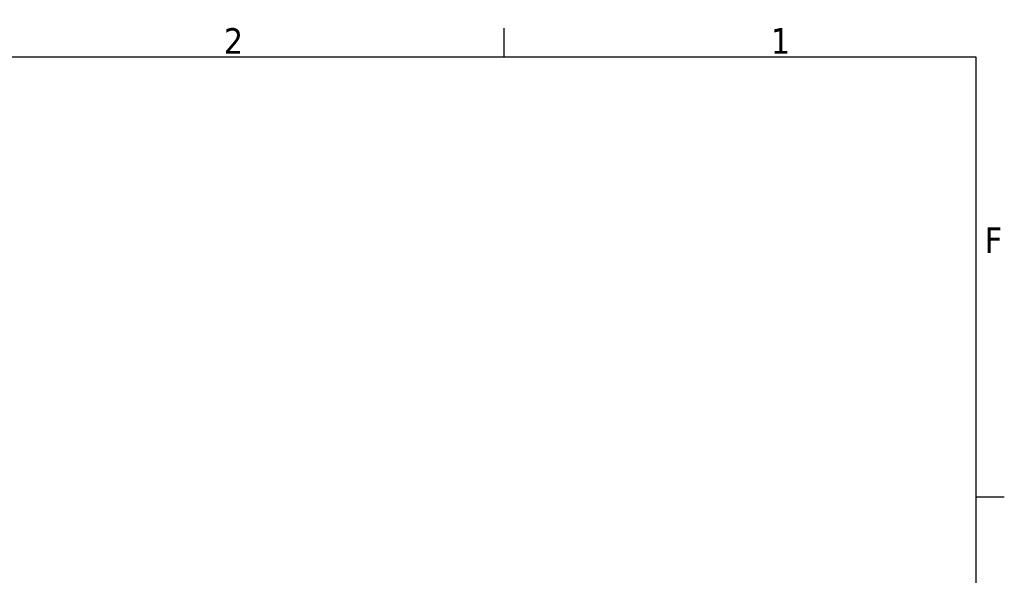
# Model space of a CAD drawing. Header units: millimetres. Extents: x 0 to 7128, y 0 to 5040.
# Tile 93 of 93: x 5445 to 7055, y 4072 to 4981. Entities that reach past the tile are written whole.
import ezdxf

# ---------------------------------------------------------------- set-up
doc = ezdxf.new("R2010")
doc.units = ezdxf.units.MM
doc.header["$LTSCALE"] = 12
doc.layers.get('0').update_dxf_attribs({"lineweight": 25})
doc.layers.add('Geometria schizzo (ISO)', color=7, linetype='Continuous', lineweight=25)
doc.layers.add('Simbolo (ISO)', color=7, linetype='Continuous', lineweight=25)
doc.styles.add('Testo nota (ISO)', font='tahoma.ttf')

# ---------------------------------------------------------------- blocks, each defined once
blk = doc.blocks.new('Bordi Bordo di default')
at = {"layer": 'Geometria schizzo (ISO)'}
for p, q in [((519.75, 410), (519.75, 413.9)), ((584, 350), (587.9, 350))]:
    blk.add_line(p, q, dxfattribs=at)
at = {"layer": 'Geometria schizzo (ISO)', "flags": 128}
blk.add_lwpolyline([(10, 10), (10, 410), (584, 410), (584, 10), (10, 10)], dxfattribs=at)
at = {"layer": 'Simbolo (ISO)', "char_height": 3.5, "attachment_point": 7, "style": 'Testo nota (ISO)'}
for s, insert in [('2', (481.56, 410.4)), ('1', (556.09, 410.4)), ('F', (585.24, 383.25))]:
    blk.add_mtext(s, dxfattribs=dict(at, insert=insert))

msp = doc.modelspace()

# ---------------------------------------------------------------- block references
at = {"xscale": 12, "yscale": 12, "zscale": 12}
msp.add_blockref('Bordi Bordo di default', (0, 0), dxfattribs=at)

doc.saveas('drawing.dxf')
